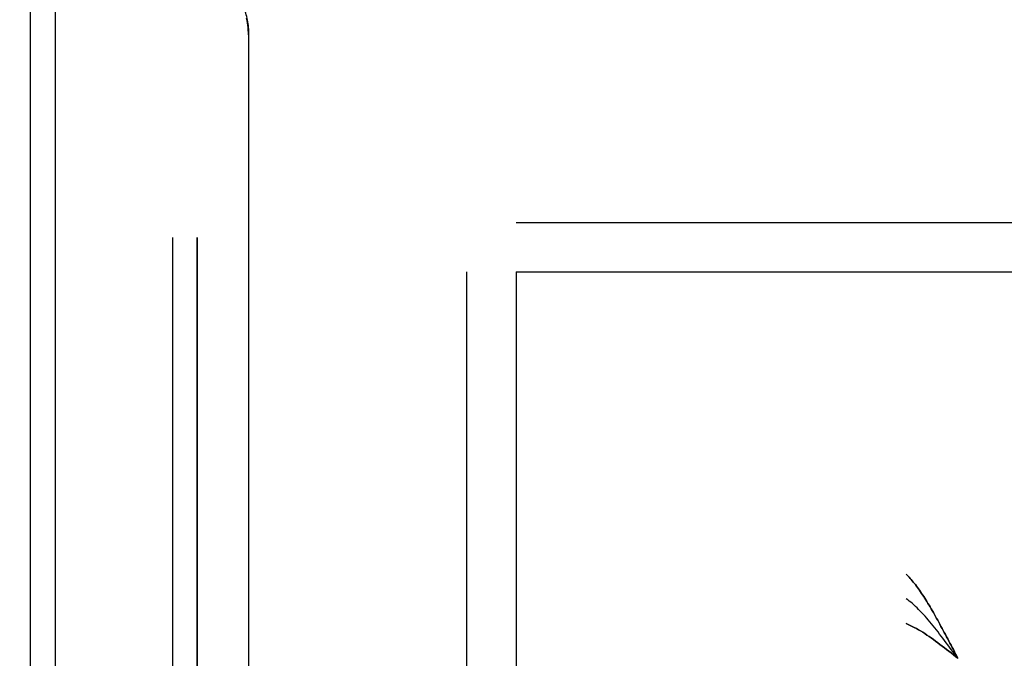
# Model space of a CAD drawing. Header units: millimetres. Extents: x -1030 to 192, y -442 to 180.
# Tile 129 of 256: x -941 to -915, y 67 to 85. Entities that reach past the tile are written whole.
import ezdxf

# ---------------------------------------------------------------- set-up
doc = ezdxf.new("R2010")
doc.units = ezdxf.units.MM
doc.header["$MEASUREMENT"] = 0
doc.layers.add('OVIDIO 120x60x72h', color=7, linetype='Continuous')

msp = doc.modelspace()

# ---------------------------------------------------------------- linework, layer by layer
at = {"layer": 'OVIDIO 120x60x72h', "extrusion": (-0.045678, 0.114881, 0.992329)}
for points in [[(868.351, -381.049), (868.351, -272.133)], [(867.207, -271.481), (867.207, -378.336)], [(867.207, -378.336), (867.207, -271.481)], [(866.75, -271.481), (866.75, -378.336)], [(866.75, -378.336), (866.75, -271.481)], [(852.497, -364.372), (852.497, -309.968)], [(852.268, -364.589), (852.268, -309.399)]]:
    msp.add_lwpolyline(points, dxfattribs=at)
at = {"layer": 'OVIDIO 120x60x72h', "extrusion": (0, 0.894427, 0.447214)}
for points in [[(928.938, 602.733), (929.094, 602.735), (929.251, 602.743), (929.408, 602.755), (929.566, 602.772), (929.723, 602.795), (929.879, 602.822), (930.036, 602.855), (930.191, 602.892), (930.345, 602.935), (930.498, 602.982), (930.649, 603.035), (930.799, 603.092), (930.946, 603.154), (931.091, 603.22), (931.234, 603.291), (931.374, 603.366), (931.511, 603.446), (931.645, 603.529), (931.776, 603.616), (931.904, 603.707), (932.028, 603.802), (932.149, 603.9), (932.265, 604), (932.378, 604.104), (932.487, 604.21), (932.592, 604.319), (932.693, 604.431), (932.789, 604.544), (932.882, 604.659), (932.97, 604.776), (933.054, 604.894), (933.134, 605.013), (933.21, 605.135), (933.284, 605.26), (933.354, 605.388), (933.421, 605.519), (933.485, 605.654), (933.546, 605.791), (933.602, 605.931), (933.655, 606.074), (933.704, 606.219), (933.748, 606.367), (933.788, 606.517), (933.824, 606.669), (933.855, 606.822), (933.881, 606.977), (933.902, 607.134), (933.919, 607.292), (933.93, 607.45), (933.937, 607.61), (933.938, 607.769), (933.934, 607.929), (933.926, 608.089), (933.912, 608.248), (933.892, 608.407), (933.868, 608.565), (933.839, 608.722), (933.805, 608.878), (933.766, 609.033), (933.723, 609.185), (933.674, 609.336), (933.621, 609.484), (933.564, 609.63), (933.503, 609.774)], [(933.503, 609.774), (933.562, 609.636), (933.617, 609.496), (933.668, 609.353), (933.716, 609.208), (933.759, 609.06), (933.797, 608.911), (933.832, 608.759), (933.861, 608.606), (933.886, 608.451), (933.906, 608.295), (933.922, 608.138), (933.932, 607.981), (933.937, 607.822), (933.938, 607.664), (933.933, 607.505), (933.923, 607.347), (933.908, 607.188), (933.889, 607.031), (933.864, 606.874), (933.834, 606.719), (933.8, 606.564), (933.761, 606.412), (933.717, 606.261), (933.668, 606.112), (933.615, 605.965), (933.558, 605.821), (933.497, 605.679), (933.432, 605.54), (933.362, 605.403), (933.29, 605.27), (933.213, 605.14), (933.134, 605.013), (933.05, 604.889), (932.963, 604.766), (932.871, 604.645), (932.775, 604.526), (932.674, 604.41), (932.57, 604.296), (932.461, 604.185), (932.349, 604.077), (932.233, 603.972), (932.113, 603.87), (931.989, 603.772), (931.863, 603.677), (931.733, 603.587), (931.6, 603.5), (931.464, 603.418), (931.326, 603.34), (931.185, 603.266), (931.042, 603.197), (930.897, 603.132), (930.751, 603.073), (930.602, 603.018), (930.453, 602.968), (930.302, 602.922), (930.151, 602.882), (929.999, 602.847), (929.847, 602.816), (929.694, 602.79), (929.542, 602.769), (929.39, 602.753), (929.239, 602.742), (929.088, 602.735), (928.938, 602.733)], [(928.938, 602.733), (929.088, 602.735), (929.239, 602.742), (929.39, 602.753), (929.542, 602.769), (929.694, 602.79), (929.847, 602.816), (929.999, 602.847), (930.151, 602.882), (930.302, 602.922), (930.453, 602.968), (930.602, 603.018), (930.751, 603.073), (930.897, 603.132), (931.042, 603.197), (931.185, 603.266), (931.326, 603.34), (931.464, 603.418), (931.6, 603.5), (931.733, 603.587), (931.863, 603.677), (931.989, 603.772), (932.113, 603.87), (932.233, 603.972), (932.349, 604.077), (932.461, 604.185), (932.57, 604.296), (932.674, 604.41), (932.775, 604.526), (932.871, 604.645), (932.963, 604.766), (933.05, 604.889), (933.134, 605.013), (933.213, 605.14), (933.29, 605.27), (933.362, 605.403), (933.432, 605.54), (933.497, 605.679), (933.558, 605.821), (933.615, 605.965), (933.668, 606.112), (933.717, 606.261), (933.761, 606.412), (933.8, 606.564), (933.834, 606.719), (933.864, 606.874), (933.889, 607.031), (933.908, 607.188), (933.923, 607.347), (933.933, 607.505), (933.938, 607.664), (933.937, 607.822), (933.932, 607.981), (933.922, 608.138), (933.906, 608.295), (933.886, 608.451), (933.861, 608.606), (933.832, 608.759), (933.797, 608.911), (933.759, 609.06), (933.716, 609.208), (933.668, 609.353), (933.617, 609.496), (933.562, 609.636), (933.503, 609.774)], [(921.497, 636.619), (921.081, 637.513), (920.638, 638.395), (920.169, 639.265), (919.673, 640.12), (919.152, 640.96), (918.606, 641.784), (918.037, 642.59), (917.444, 643.378)], [(917.444, 643.378), (918.037, 642.59), (918.606, 641.784), (919.152, 640.96), (919.673, 640.12), (920.169, 639.265), (920.638, 638.395), (921.081, 637.513), (921.497, 636.619)], [(917.444, 643.378), (918.037, 642.59), (918.606, 641.784), (919.152, 640.96), (919.673, 640.12), (920.169, 639.265), (920.638, 638.395), (921.081, 637.513), (921.497, 636.619)], [(917.444, 643.378), (918.037, 642.59), (918.606, 641.784), (919.152, 640.96), (919.673, 640.12), (920.169, 639.265), (920.638, 638.395), (921.081, 637.513), (921.497, 636.619)], [(921.497, 636.619), (921.081, 637.513), (920.638, 638.395), (920.169, 639.265), (919.673, 640.12), (919.152, 640.96), (918.606, 641.784), (918.037, 642.59), (917.444, 643.378)]]:
    msp.add_lwpolyline(points, dxfattribs=at)
at = {"layer": 'OVIDIO 120x60x72h', "extrusion": (-1.54873e-05, -1.53089e-05, 1)}
msp.add_lwpolyline([(-935.251, 84.327), (-935.252, 84.375), (-935.254, 84.423), (-935.257, 84.472), (-935.261, 84.521), (-935.266, 84.569), (-935.273, 84.618), (-935.281, 84.667), (-935.29, 84.715), (-935.3, 84.764), (-935.311, 84.812), (-935.324, 84.86), (-935.338, 84.908), (-935.353, 84.956), (-935.369, 85.003), (-935.387, 85.05), (-935.405, 85.096), (-935.425, 85.142), (-935.446, 85.188), (-935.468, 85.232), (-935.491, 85.277), (-935.516, 85.32), (-935.541, 85.363), (-935.567, 85.405), (-935.594, 85.447), (-935.623, 85.487), (-935.652, 85.527), (-935.682, 85.566), (-935.713, 85.604), (-935.744, 85.641), (-935.777, 85.678), (-935.81, 85.713), (-935.844, 85.747)], dxfattribs=at)
at = {"layer": 'OVIDIO 120x60x72h'}
for points in [[(-941.168, 64.323), (-941.168, 85.56)], [(-940.498, 85.56), (-940.498, 64.323)], [(-928.01, 79.236), (-419.111, 79.236)], [(-937.322, 78.822), (-937.322, 15.573)], [(-936.652, 78.822), (-936.652, 15.573)], [(-936.652, 15.573), (-936.652, 78.822)], [(-929.352, 77.894), (-929.352, -131.005)], [(-928.01, 77.894), (-419.111, 77.894)], [(-928.01, 77.894), (-928.01, -131.005)]]:
    msp.add_lwpolyline(points, dxfattribs=at)
at = {"layer": 'OVIDIO 120x60x72h', "extrusion": (1, 0, 0)}
for points in [[(85.56, 719.29), (64.323, 719.29)], [(83.387, 723.441), (84.728, 724.112)], [(84.728, 724.112), (83.387, 723.441)], [(15.573, 717.814), (78.822, 717.814)], [(78.822, 717.814), (15.573, 717.814)], [(78.726, 736.118), (77.384, 735.447)], [(69.7, 754.169), (68.359, 753.498)], [(68.359, 753.498), (69.7, 754.169)]]:
    msp.add_lwpolyline(points, dxfattribs=at)
at = {"layer": 'OVIDIO 120x60x72h', "extrusion": (0.182574, 0.912871, 0.365148)}
for points in [[(931.991, 710.624), (917.864, 736.416)], [(917.864, 736.416), (931.991, 710.624)], [(932.386, 710.84), (918.259, 736.632)]]:
    msp.add_lwpolyline(points, dxfattribs=at)
at = {"layer": 'OVIDIO 120x60x72h', "extrusion": (1, -2.56846e-05, -8.30777e-08)}
for points in [[(66.301, 716.643), (84.292, 716.702)], [(84.292, 718.288), (66.296, 718.23)], [(84.292, 716.702), (66.301, 716.643)], [(66.296, 718.23), (84.292, 718.288)]]:
    msp.add_lwpolyline(points, dxfattribs=at)
at = {"layer": 'OVIDIO 120x60x72h', "extrusion": (0, 1, 1.53089e-05)}
for points in [[(935.263, 716.7), (935.263, 718.287)], [(935.263, 718.287), (935.263, 716.7)], [(935.263, 718.258), (935.263, 716.671)]]:
    msp.add_lwpolyline(points, dxfattribs=at)
at = {"layer": 'OVIDIO 120x60x72h', "extrusion": (0, -1.53093e-05, 1)}
msp.add_lwpolyline([(-935.263, 84.327), (-935.263, 66.334)], dxfattribs=at)
at = {"layer": 'OVIDIO 120x60x72h', "extrusion": (0.912871, 0.182574, -0.365148)}
for points in [[(265.5, 345.572), (251.373, 371.364)], [(265.106, 345.355), (250.979, 371.147)], [(250.979, 371.147), (265.106, 345.355)], [(250.716, 371.003), (264.842, 345.211)], [(250.716, 371.003), (264.842, 345.211)], [(264.842, 345.211), (250.716, 371.003)], [(264.842, 345.211), (250.716, 371.003)]]:
    msp.add_lwpolyline(points, dxfattribs=at)
at = {"layer": 'OVIDIO 120x60x72h', "extrusion": (0.894427, 0, -0.447214)}
for points in [[(78.822, 222.549), (78.972, 222.552), (79.123, 222.558), (79.274, 222.57), (79.426, 222.586), (79.579, 222.607), (79.731, 222.633), (79.883, 222.663), (80.035, 222.699), (80.187, 222.739), (80.337, 222.784), (80.487, 222.834), (80.635, 222.889), (80.781, 222.949), (80.926, 223.014), (81.069, 223.083), (81.21, 223.156), (81.348, 223.234), (81.484, 223.317), (81.617, 223.403), (81.747, 223.494), (81.874, 223.588), (81.997, 223.686), (82.117, 223.788), (82.233, 223.893), (82.346, 224.001), (82.454, 224.113), (82.559, 224.226), (82.659, 224.343), (82.755, 224.462), (82.847, 224.582), (82.935, 224.705), (83.018, 224.83), (83.098, 224.957), (83.174, 225.087), (83.247, 225.22), (83.316, 225.356), (83.381, 225.495), (83.442, 225.637), (83.5, 225.782), (83.552, 225.929), (83.601, 226.078), (83.645, 226.228), (83.684, 226.381), (83.719, 226.535), (83.748, 226.691), (83.773, 226.848), (83.793, 227.005), (83.808, 227.163), (83.817, 227.322), (83.822, 227.481), (83.822, 227.639), (83.816, 227.797), (83.806, 227.955), (83.791, 228.112), (83.771, 228.268), (83.746, 228.423), (83.716, 228.576), (83.682, 228.727), (83.643, 228.877), (83.6, 229.024), (83.553, 229.17), (83.501, 229.313), (83.446, 229.453), (83.387, 229.591)], [(83.387, 229.591), (83.446, 229.453), (83.501, 229.313), (83.553, 229.17), (83.6, 229.024), (83.643, 228.877), (83.682, 228.727), (83.716, 228.576), (83.746, 228.423), (83.771, 228.268), (83.791, 228.112), (83.806, 227.955), (83.816, 227.797), (83.822, 227.639), (83.822, 227.481), (83.817, 227.322), (83.808, 227.163), (83.793, 227.005), (83.773, 226.848), (83.748, 226.691), (83.719, 226.535), (83.684, 226.381), (83.645, 226.228), (83.601, 226.078), (83.552, 225.929), (83.5, 225.782), (83.442, 225.637), (83.381, 225.495), (83.316, 225.356), (83.247, 225.22), (83.174, 225.087), (83.098, 224.957), (83.018, 224.83), (82.935, 224.705), (82.847, 224.582), (82.755, 224.462), (82.659, 224.343), (82.559, 224.226), (82.454, 224.113), (82.346, 224.001), (82.233, 223.893), (82.117, 223.788), (81.997, 223.686), (81.874, 223.588), (81.747, 223.494), (81.617, 223.403), (81.484, 223.317), (81.348, 223.234), (81.21, 223.156), (81.069, 223.083), (80.926, 223.014), (80.781, 222.949), (80.635, 222.889), (80.487, 222.834), (80.337, 222.784), (80.187, 222.739), (80.035, 222.699), (79.883, 222.663), (79.731, 222.633), (79.579, 222.607), (79.426, 222.586), (79.274, 222.57), (79.123, 222.558), (78.972, 222.552), (78.822, 222.549)], [(78.822, 222.549), (78.979, 222.552), (79.135, 222.559), (79.293, 222.572), (79.45, 222.589), (79.607, 222.611), (79.764, 222.639), (79.92, 222.671), (80.075, 222.709), (80.229, 222.751), (80.382, 222.799), (80.533, 222.851), (80.683, 222.908), (80.83, 222.97), (80.976, 223.037), (81.118, 223.108), (81.258, 223.183), (81.396, 223.262), (81.53, 223.346), (81.661, 223.433), (81.788, 223.524), (81.912, 223.618), (82.033, 223.716), (82.15, 223.817), (82.262, 223.921), (82.371, 224.027), (82.476, 224.136), (82.577, 224.247), (82.674, 224.36), (82.766, 224.476), (82.854, 224.592), (82.938, 224.71), (83.018, 224.83), (83.094, 224.951), (83.168, 225.076), (83.238, 225.204), (83.306, 225.336), (83.37, 225.47), (83.43, 225.608), (83.487, 225.748), (83.539, 225.891), (83.588, 226.036), (83.632, 226.184), (83.672, 226.334), (83.708, 226.485), (83.739, 226.639), (83.765, 226.794), (83.787, 226.951), (83.803, 227.108), (83.815, 227.267), (83.821, 227.426), (83.822, 227.586), (83.819, 227.746), (83.81, 227.906), (83.796, 228.065), (83.777, 228.224), (83.753, 228.382), (83.724, 228.539), (83.689, 228.695), (83.651, 228.849), (83.607, 229.002), (83.559, 229.152), (83.506, 229.301), (83.448, 229.447), (83.387, 229.591)], [(83.387, 229.591), (83.446, 229.453), (83.501, 229.313), (83.553, 229.17), (83.6, 229.024), (83.643, 228.877), (83.682, 228.727), (83.716, 228.576), (83.746, 228.423), (83.771, 228.268), (83.791, 228.112), (83.806, 227.955), (83.816, 227.797), (83.822, 227.639), (83.822, 227.481), (83.817, 227.322), (83.808, 227.163), (83.793, 227.005), (83.773, 226.848), (83.748, 226.691), (83.719, 226.535), (83.684, 226.381), (83.645, 226.228), (83.601, 226.078), (83.552, 225.929), (83.5, 225.782), (83.442, 225.637), (83.381, 225.495), (83.316, 225.356), (83.247, 225.22), (83.174, 225.087), (83.098, 224.957), (83.018, 224.83), (82.935, 224.705), (82.847, 224.582), (82.755, 224.462), (82.659, 224.343), (82.559, 224.226), (82.454, 224.113), (82.346, 224.001), (82.233, 223.893), (82.117, 223.788), (81.997, 223.686), (81.874, 223.588), (81.747, 223.494), (81.617, 223.403), (81.484, 223.317), (81.348, 223.234), (81.21, 223.156), (81.069, 223.083), (80.926, 223.014), (80.781, 222.949), (80.635, 222.889), (80.487, 222.834), (80.337, 222.784), (80.187, 222.739), (80.035, 222.699), (79.883, 222.663), (79.731, 222.633), (79.579, 222.607), (79.426, 222.586), (79.274, 222.57), (79.123, 222.558), (78.972, 222.552), (78.822, 222.549)], [(78.822, 222.549), (78.972, 222.552), (79.123, 222.558), (79.274, 222.57), (79.426, 222.586), (79.579, 222.607), (79.731, 222.633), (79.883, 222.663), (80.035, 222.699), (80.187, 222.739), (80.337, 222.784), (80.487, 222.834), (80.635, 222.889), (80.781, 222.949), (80.926, 223.014), (81.069, 223.083), (81.21, 223.156), (81.348, 223.234), (81.484, 223.317), (81.617, 223.403), (81.747, 223.494), (81.874, 223.588), (81.997, 223.686), (82.117, 223.788), (82.233, 223.893), (82.346, 224.001), (82.454, 224.113), (82.559, 224.226), (82.659, 224.343), (82.755, 224.462), (82.847, 224.582), (82.935, 224.705), (83.018, 224.83), (83.098, 224.957), (83.174, 225.087), (83.247, 225.22), (83.316, 225.356), (83.381, 225.495), (83.442, 225.637), (83.5, 225.782), (83.552, 225.929), (83.601, 226.078), (83.645, 226.228), (83.684, 226.381), (83.719, 226.535), (83.748, 226.691), (83.773, 226.848), (83.793, 227.005), (83.808, 227.163), (83.817, 227.322), (83.822, 227.481), (83.822, 227.639), (83.816, 227.797), (83.806, 227.955), (83.791, 228.112), (83.771, 228.268), (83.746, 228.423), (83.716, 228.576), (83.682, 228.727), (83.643, 228.877), (83.6, 229.024), (83.553, 229.17), (83.501, 229.313), (83.446, 229.453), (83.387, 229.591)], [(71.381, 256.436), (70.965, 257.33), (70.522, 258.212), (70.053, 259.081), (69.557, 259.937), (69.036, 260.777), (68.491, 261.601), (67.921, 262.407), (67.328, 263.195)], [(67.328, 263.195), (67.921, 262.407), (68.491, 261.601), (69.036, 260.777), (69.557, 259.937), (70.053, 259.081), (70.522, 258.212), (70.965, 257.33), (71.381, 256.436)], [(67.328, 263.195), (67.921, 262.407), (68.491, 261.601), (69.036, 260.777), (69.557, 259.937), (70.053, 259.081), (70.522, 258.212), (70.965, 257.33), (71.381, 256.436)], [(67.328, 263.195), (67.921, 262.407), (68.491, 261.601), (69.036, 260.777), (69.557, 259.937), (70.053, 259.081), (70.522, 258.212), (70.965, 257.33), (71.381, 256.436)], [(71.381, 256.436), (70.965, 257.33), (70.522, 258.212), (70.053, 259.081), (69.557, 259.937), (69.036, 260.777), (68.491, 261.601), (67.921, 262.407), (67.328, 263.195)]]:
    msp.add_lwpolyline(points, dxfattribs=at)
at = {"layer": 'OVIDIO 120x60x72h', "extrusion": (0, 1, 0)}
for points in [[(934.844, 724.112), (933.503, 723.441)], [(933.503, 723.441), (934.844, 724.112)], [(935.632, 719.183), (936.973, 719.854)], [(937.993, 717.814), (936.652, 717.144)], [(936.652, 717.144), (937.993, 717.814)], [(928.841, 736.118), (927.5, 735.447)], [(939.827, 719.29), (941.168, 716.607)], [(419.111, 754.169), (917.444, 754.169)], [(917.444, 754.169), (419.111, 754.169)], [(917.444, 753.498), (419.111, 753.498)], [(419.111, 753.498), (917.444, 753.498)]]:
    msp.add_lwpolyline(points, dxfattribs=at)
at = {"layer": 'OVIDIO 120x60x72h', "extrusion": (-0.276089, -0.12261, 0.953279)}
for points in [[(-449.147, -595.953), (-449.147, -568.406)], [(-449.053, -595.953), (-449.053, -568.926)]]:
    msp.add_lwpolyline(points, dxfattribs=at)
at = {"layer": 'OVIDIO 120x60x72h', "extrusion": (1, -3.83165e-08, -1.91583e-08)}
for points in [[(72.723, 748.123), (71.381, 747.453)], [(71.381, 747.453), (72.723, 748.123)]]:
    msp.add_lwpolyline(points, dxfattribs=at)
at = {"layer": 'OVIDIO 120x60x72h', "extrusion": (-3.84673e-08, 1, 1.92337e-08)}
for points in [[(921.497, 747.453), (922.839, 748.123)], [(922.839, 748.123), (921.497, 747.453)]]:
    msp.add_lwpolyline(points, dxfattribs=at)
at = {"layer": 'OVIDIO 120x60x72h'}
for points in [[(-935.314, 84.766, 716.685), (-935.3, 84.703, 716.69), (-935.289, 84.64, 716.694), (-935.279, 84.576, 716.697), (-935.272, 84.512, 716.699), (-935.267, 84.447, 716.701), (-935.264, 84.382, 716.702), (-935.263, 84.316, 716.702)], [(-935.314, 84.766, 718.272), (-935.3, 84.703, 718.277), (-935.289, 84.64, 718.281), (-935.279, 84.576, 718.284), (-935.272, 84.512, 718.286), (-935.267, 84.447, 718.288), (-935.264, 84.382, 718.288), (-935.263, 84.316, 718.289)], [(-935.263, 84.316, 716.702), (-935.264, 84.382, 716.702), (-935.267, 84.447, 716.701), (-935.272, 84.512, 716.699), (-935.279, 84.576, 716.697), (-935.289, 84.64, 716.694), (-935.3, 84.703, 716.69), (-935.314, 84.766, 716.685)], [(-935.263, 84.316, 718.289), (-935.264, 84.382, 718.288), (-935.267, 84.447, 718.288), (-935.272, 84.512, 718.286), (-935.279, 84.576, 718.284), (-935.289, 84.64, 718.281), (-935.3, 84.703, 718.277), (-935.314, 84.766, 718.272)], [(-917.444, 69.7, 754.169), (-917.417, 69.673, 754.221), (-917.389, 69.645, 754.273), (-917.362, 69.616, 754.324), (-917.334, 69.585, 754.374), (-917.306, 69.554, 754.423), (-917.278, 69.521, 754.472), (-917.25, 69.487, 754.52), (-917.222, 69.452, 754.568), (-917.194, 69.416, 754.614), (-917.166, 69.379, 754.66), (-917.138, 69.341, 754.704), (-917.11, 69.302, 754.748), (-917.081, 69.262, 754.791), (-917.053, 69.221, 754.833), (-917.024, 69.179, 754.874), (-916.996, 69.136, 754.914), (-916.967, 69.092, 754.953), (-916.938, 69.047, 754.991), (-916.91, 69.002, 755.028), (-916.881, 68.955, 755.064), (-916.852, 68.908, 755.099), (-916.823, 68.86, 755.133), (-916.794, 68.811, 755.165), (-916.765, 68.761, 755.197), (-916.736, 68.711, 755.227), (-916.706, 68.66, 755.256), (-916.677, 68.608, 755.284), (-916.648, 68.556, 755.311), (-916.618, 68.503, 755.337), (-916.589, 68.449, 755.361), (-916.559, 68.395, 755.384), (-916.529, 68.341, 755.406), (-916.499, 68.285, 755.427), (-916.469, 68.23, 755.446), (-916.439, 68.174, 755.464), (-916.409, 68.117, 755.481), (-916.379, 68.061, 755.496), (-916.348, 68.003, 755.51), (-916.318, 67.946, 755.523), (-916.287, 67.888, 755.535), (-916.257, 67.83, 755.545), (-916.226, 67.772, 755.554), (-916.195, 67.713, 755.561), (-916.164, 67.655, 755.567), (-916.133, 67.596, 755.572), (-916.102, 67.537, 755.576), (-916.071, 67.478, 755.578), (-916.04, 67.419, 755.578)], [(-916.04, 67.419, 755.578), (-916.071, 67.478, 755.578), (-916.102, 67.537, 755.576), (-916.133, 67.596, 755.572), (-916.164, 67.655, 755.567), (-916.195, 67.713, 755.561), (-916.226, 67.772, 755.554), (-916.257, 67.83, 755.545), (-916.287, 67.888, 755.535), (-916.318, 67.946, 755.523), (-916.348, 68.003, 755.51), (-916.379, 68.061, 755.496), (-916.409, 68.117, 755.481), (-916.439, 68.174, 755.464), (-916.469, 68.23, 755.446), (-916.499, 68.285, 755.427), (-916.529, 68.341, 755.406), (-916.559, 68.395, 755.384), (-916.589, 68.449, 755.361), (-916.618, 68.503, 755.337), (-916.648, 68.556, 755.311), (-916.677, 68.608, 755.284), (-916.706, 68.66, 755.256), (-916.736, 68.711, 755.227), (-916.765, 68.761, 755.197), (-916.794, 68.811, 755.165), (-916.823, 68.86, 755.133), (-916.852, 68.908, 755.099), (-916.881, 68.955, 755.064), (-916.91, 69.002, 755.028), (-916.938, 69.047, 754.991), (-916.967, 69.092, 754.953), (-916.996, 69.136, 754.914), (-917.024, 69.179, 754.874), (-917.053, 69.221, 754.833), (-917.081, 69.262, 754.791), (-917.11, 69.302, 754.748), (-917.138, 69.341, 754.704), (-917.166, 69.379, 754.66), (-917.194, 69.416, 754.614), (-917.222, 69.452, 754.568), (-917.25, 69.487, 754.52), (-917.278, 69.521, 754.472), (-917.306, 69.554, 754.423), (-917.334, 69.585, 754.374), (-917.362, 69.616, 754.324), (-917.389, 69.645, 754.273), (-917.417, 69.673, 754.221), (-917.444, 69.7, 754.169)], [(-916.04, 67.419, 754.833), (-916.085, 67.48, 754.832), (-916.131, 67.541, 754.828), (-916.176, 67.602, 754.823), (-916.221, 67.662, 754.815), (-916.266, 67.722, 754.805), (-916.311, 67.783, 754.793), (-916.356, 67.842, 754.779), (-916.401, 67.902, 754.763), (-916.446, 67.961, 754.745), (-916.491, 68.019, 754.725), (-916.535, 68.077, 754.703), (-916.579, 68.134, 754.679), (-916.624, 68.19, 754.653), (-916.668, 68.246, 754.625), (-916.712, 68.301, 754.595), (-916.756, 68.354, 754.563), (-916.8, 68.407, 754.53), (-916.844, 68.459, 754.495), (-916.887, 68.51, 754.458), (-916.931, 68.559, 754.42), (-916.974, 68.607, 754.38), (-917.017, 68.654, 754.338), (-917.061, 68.699, 754.294), (-917.104, 68.743, 754.249), (-917.147, 68.786, 754.203), (-917.189, 68.826, 754.155), (-917.232, 68.865, 754.105), (-917.275, 68.903, 754.054), (-917.317, 68.938, 754.001), (-917.36, 68.972, 753.947), (-917.402, 69.004, 753.892), (-917.444, 69.033, 753.835)], [(-916.04, 67.419, 754.078), (-916.102, 67.468, 754.077), (-916.164, 67.516, 754.074), (-916.225, 67.564, 754.068), (-916.286, 67.611, 754.061), (-916.347, 67.659, 754.051), (-916.407, 67.705, 754.039), (-916.467, 67.752, 754.024), (-916.527, 67.797, 754.008), (-916.587, 67.842, 753.989), (-916.646, 67.886, 753.969), (-916.705, 67.929, 753.946), (-916.763, 67.971, 753.922), (-916.821, 68.011, 753.895), (-916.879, 68.051, 753.867), (-916.937, 68.089, 753.837), (-916.994, 68.126, 753.805), (-917.052, 68.161, 753.772), (-917.109, 68.194, 753.737), (-917.165, 68.226, 753.701), (-917.222, 68.256, 753.663), (-917.278, 68.285, 753.623), (-917.334, 68.311, 753.583), (-917.389, 68.336, 753.541), (-917.444, 68.359, 753.498)], [(-917.444, 68.359, 753.498), (-917.389, 68.336, 753.541), (-917.334, 68.311, 753.583), (-917.278, 68.285, 753.623), (-917.222, 68.256, 753.663), (-917.165, 68.226, 753.701), (-917.109, 68.194, 753.737), (-917.052, 68.161, 753.772), (-916.994, 68.126, 753.805), (-916.937, 68.089, 753.837), (-916.879, 68.051, 753.867), (-916.821, 68.011, 753.895), (-916.763, 67.971, 753.922), (-916.705, 67.929, 753.946), (-916.646, 67.886, 753.969), (-916.587, 67.842, 753.989), (-916.527, 67.797, 754.008), (-916.467, 67.752, 754.024), (-916.407, 67.705, 754.039), (-916.347, 67.659, 754.051), (-916.286, 67.611, 754.061), (-916.225, 67.564, 754.068), (-916.164, 67.516, 754.074), (-916.102, 67.468, 754.077), (-916.04, 67.419, 754.078)]]:
    msp.add_polyline3d(points, dxfattribs=at)

doc.saveas('drawing.dxf')
